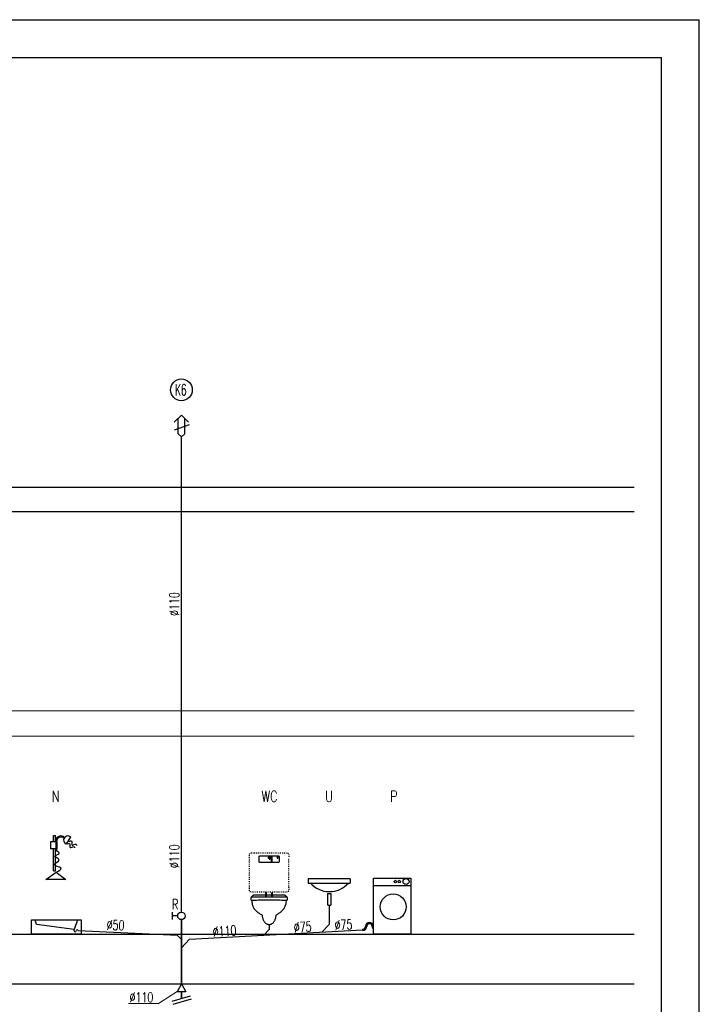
# Model space of a CAD drawing. Extents: x -220312 to -8310, y -91840 to 81907.
# Tile 122 of 128: x -64289 to -53294, y -44486 to -28545. Entities that reach past the tile are written whole.
import ezdxf

# ---------------------------------------------------------------- set-up
doc = ezdxf.new("R2010")
doc.units = 0
doc.header["$MEASUREMENT"] = 0
doc.linetypes.add('ACAD_ISO03W100', pattern=[30, 12, -18])
for name, color, linetype in [('#armatura', 7, 'Continuous'), ('_opis', 3, 'Continuous'), ('_TABELA', 7, 'Continuous')]:
    doc.layers.add(name, color=color, linetype=linetype)
for name, color, linetype, lineweight in [('#kan.san', 34, 'Continuous', 30), ('#ks', 34, 'Continuous', 30), ('IS_Kanalizacja_sanitarna_grawitacyjna', 34, 'ACAD_ISO03W100', 30), ('Istniejące stropy_Nr_Pióra__5', 7, 'Continuous', 13)]:
    doc.layers.add(name, color=color, linetype=linetype, lineweight=lineweight)
doc.styles.add('ROMANS', font='romans.shx', dxfattribs={"width": 0.85, "height": 0.11})

# ---------------------------------------------------------------- blocks, each defined once
blk = doc.blocks.new('A$C382C6C0C')
at = {"layer": '#ks', "color": 7, "lineweight": -3}
for p, q in [((-248.5, 61), (3951.5, 61)), ((3951.5, -2909), (3951.5, 61)), ((0, 0), (3890.5, 0)), ((3890.5, -2848), (3890.5, 0))]:
    blk.add_line(p, q, dxfattribs=at)

msp = doc.modelspace()

# ---------------------------------------------------------------- linework, layer by layer
at = {"layer": '#armatura', "color": 3, "linetype": 'Continuous', "ltscale": 0.5}
for p, q in [((-63745, -41856), (-63745, -41751)), ((-63745, -41751), (-63711, -41751)), ((-63711, -41856), (-63711, -41751)), ((-63684, -41856), (-63789, -41856)), ((-63789, -41856), (-63789, -41966)), ((-63706, -41830), (-63706, -41999)), ((-63693, -41853), (-63693, -41999)), ((-63684, -41966), (-63684, -41856)), ((-63502, -41835), (-63545, -41891)), ((-63502, -41835), (-63460, -41779)), ((-63684, -41966), (-63789, -41966)), ((-63745, -42323), (-63745, -41966)), ((-63711, -42323), (-63711, -41966)), ((-63693, -41999), (-63706, -41999)), ((-63867, -42465), (-63700, -42346)), ((-63745, -42323), (-63711, -42323)), ((-63700, -42346), (-63544, -42465)), ((-63544, -42465), (-63867, -42465))]:
    msp.add_line(p, q, dxfattribs=at)
at = {"layer": '#armatura', "color": 3, "ltscale": 0.008}
for p, q in [((-58943, -42452), (-59623, -42452)), ((-59623, -42452), (-59623, -42522)), ((-59623, -42522), (-58943, -42522)), ((-58943, -42452), (-58943, -42522)), ((-59306, -42879), (-59306, -42692)), ((-59306, -42692), (-59255, -42692)), ((-59255, -42692), (-59255, -42879)), ((-59306, -42879), (-59255, -42879))]:
    msp.add_line(p, q, dxfattribs=at)
at = {"layer": '#armatura', "color": 3}
for p, q in [((-58565, -42560), (-57961, -42560)), ((-63407, -43298), (-63407, -43275)), ((-58739, -43289), (-58739, -43269))]:
    msp.add_line(p, q, dxfattribs=at)
msp.add_lwpolyline([(-57961, -43352), (-58565, -43352), (-58565, -42441), (-57961, -42441)], close=True, dxfattribs=at)
at = {"layer": '#armatura', "color": 3, "linetype": 'Continuous', "ltscale": 0.5}
for points in [[(-63293, -43352), (-64098, -43352), (-64098, -43120), (-63293, -43120)], [(-63407, -43275), (-64017, -43191), (-64037, -43120), (-63353, -43120)]]:
    msp.add_lwpolyline(points, close=True, dxfattribs=at)
at = {"layer": '#armatura', "color": 3}
for centre, radius in [((-58211, -42498), 19.6), ((-58149, -42498), 19.6), ((-58039, -42498), 48.5), ((-58246, -42909), 210)]:
    msp.add_circle(centre, radius, dxfattribs=at)
at = {"layer": '#armatura', "color": 3, "linetype": 'Continuous', "ltscale": 0.5}
for centre, radius, start, end in [((-63623, -41843), 83.9, 43.4179, 170.9158), ((-63508, -41831), 70.9, 47.0668, 238.1893), ((-63623, -41847), 70, 42.0705, 185.1633)]:
    msp.add_arc(centre, radius, start, end, dxfattribs=at)
at = {"layer": '#armatura', "color": 3, "ltscale": 0.008}
msp.add_arc((-59281, -42247), 414, 221.5179, 318.2574, dxfattribs=at)
at = {"layer": '#armatura', "color": 3}
for centre, radius, start, end in [((-58630, -43225), 64.8, 3.4126, 180), ((-58630, -43225), 44.4, 0, 180), ((-63392, -43298), 15.7, 180, 0), ((-63360, -43298), 15.7, 0, 180), ((-58739, -43225), 64.8, 270, 0), ((-58739, -43225), 44.4, 270, 0), ((-58521, -43222), 64.8, 182.1287, 226.6652)]:
    msp.add_arc(centre, radius, start, end, dxfattribs=at)
at = {"layer": '#armatura', "color": 3, "linetype": 'Continuous', "ltscale": 0.5}
for points in [[(-63520, -41889), (-63484, -41880), (-63474, -41949), (-63407, -41934), (-63402, -41955)], [(-63489, -41848), (-63453, -41839), (-63443, -41908), (-63376, -41893), (-63371, -41914)], [(-63700, -42346), (-63621, -42283), (-63730, -42222), (-63652, -42146), (-63722, -42086), (-63652, -42045), (-63699, -41999)]]:
    msp.add_spline(points, degree=3, dxfattribs=at)
at = {"layer": '#kan.san', "color": 34, "ltscale": 0.5}
for p, q in [((-59281, -42879), (-59280, -43191)), ((-60254, -43192), (-60254, -43277)), ((-59280, -43191), (-59401, -43317)), ((-61734, -43371), (-63345, -43298)), ((-61541, -43433), (-58739, -43281)), ((-60254, -43277), (-60342, -43368)), ((-61734, -43371), (-61673, -43434)), ((-61541, -43433), (-61673, -43569))]:
    msp.add_line(p, q, dxfattribs=at)
at = {"layer": '#kan.san', "color": 34}
for p, q in [((-61825, -42995), (-61825, -43115)), ((-61733, -43055), (-61825, -43055)), ((-61673, -44390), (-61673, -44282))]:
    msp.add_line(p, q, dxfattribs=at)
at = {"layer": '#kan.san', "color": 3, "lineweight": -3, "ltscale": 0.01, "const_width": 32}
for points in [[(-60214, -42080), (-60214, -42192)], [(-60302, -42672), (-60302, -42752)], [(-60206, -42672), (-60206, -42752)]]:
    msp.add_lwpolyline(points, dxfattribs=at)
at = {"layer": '#kan.san', "color": 34}
msp.add_circle((-61673, -43055), 60.2, dxfattribs=at)
at = {"layer": '#kan.san', "color": 3, "linetype": 'ACAD_ISO03W100', "lineweight": -3}
for points, knots in [([(-60574, -42112), (-60574, -42106), (-60574, -42094), (-60574, -42077), (-60573, -42064), (-60571, -42054), (-60567, -42045), (-60561, -42039), (-60553, -42036), (-60542, -42034), (-60529, -42033), (-60513, -42032), (-60500, -42032), (-60494, -42032)], [0, 0, 0, 0, 0.01243432, 0.02261803, 0.03080098, 0.03729996, 0.0425926, 0.04742706, 0.0527197, 0.05921868, 0.06740164, 0.07758535, 0.09001967, 0.09001967, 0.09001967, 0.09001967]), ([(-60014, -42032), (-60007, -42032), (-59995, -42032), (-59979, -42033), (-59965, -42034), (-59955, -42036), (-59947, -42039), (-59941, -42045), (-59937, -42054), (-59935, -42064), (-59934, -42077), (-59934, -42094), (-59934, -42106), (-59934, -42112)], [0, 0, 0, 0, 0.01243432, 0.02261803, 0.03080098, 0.03729996, 0.0425926, 0.04742706, 0.0527197, 0.05921868, 0.06740164, 0.07758535, 0.09001967, 0.09001967, 0.09001967, 0.09001967]), ([(-60494, -42672), (-60500, -42672), (-60513, -42672), (-60529, -42672), (-60542, -42671), (-60553, -42669), (-60561, -42666), (-60567, -42660), (-60571, -42651), (-60573, -42641), (-60574, -42628), (-60574, -42611), (-60574, -42599), (-60574, -42592)], [0, 0, 0, 0, 0.01243432, 0.02261803, 0.03080098, 0.03729996, 0.0425926, 0.04742706, 0.0527197, 0.05921868, 0.06740164, 0.07758535, 0.09001967, 0.09001967, 0.09001967, 0.09001967]), ([(-60014, -42672), (-60028, -42672), (-60055, -42672), (-60094, -42672), (-60132, -42672), (-60168, -42672), (-60205, -42672), (-60244, -42672), (-60285, -42672), (-60330, -42672), (-60379, -42672), (-60434, -42672), (-60473, -42672), (-60494, -42672)], [0, 0, 0, 0, 0.0261458, 0.0504884, 0.073704, 0.0964688, 0.1194591, 0.1433509, 0.1688204, 0.196544, 0.2271976, 0.2614576, 0.3, 0.3, 0.3, 0.3]), ([(-59934, -42592), (-59934, -42599), (-59934, -42611), (-59934, -42628), (-59935, -42641), (-59937, -42651), (-59941, -42660), (-59947, -42666), (-59955, -42669), (-59965, -42671), (-59979, -42672), (-59995, -42672), (-60007, -42672), (-60014, -42672)], [0, 0, 0, 0, 0.01243432, 0.02261803, 0.03080098, 0.03729996, 0.0425926, 0.04742706, 0.0527197, 0.05921868, 0.06740164, 0.07758535, 0.09001967, 0.09001967, 0.09001967, 0.09001967])]:
    msp.add_open_spline(points, degree=3, knots=knots, dxfattribs=at)
for points in [[(-60494, -42032), (-60479, -42032), (-60450, -42032), (-60407, -42032), (-60363, -42032), (-60319, -42032), (-60276, -42032), (-60232, -42032), (-60188, -42032), (-60145, -42032), (-60101, -42032), (-60057, -42032), (-60028, -42032), (-60014, -42032)], [(-60574, -42592), (-60574, -42578), (-60574, -42549), (-60574, -42505), (-60574, -42462), (-60574, -42418), (-60574, -42374), (-60574, -42331), (-60574, -42287), (-60574, -42243), (-60574, -42200), (-60574, -42156), (-60574, -42127), (-60574, -42112)], [(-59934, -42592), (-59934, -42578), (-59934, -42549), (-59934, -42505), (-59934, -42462), (-59934, -42418), (-59934, -42374), (-59934, -42331), (-59934, -42287), (-59934, -42243), (-59934, -42200), (-59934, -42156), (-59934, -42127), (-59934, -42112)]]:
    msp.add_open_spline(points, degree=3, dxfattribs=at)
at = {"layer": '#kan.san', "color": 3, "lineweight": -3, "ltscale": 0.01}
for points, knots in [([(-60414, -42112), (-60414, -42110), (-60414, -42105), (-60414, -42098), (-60413, -42093), (-60413, -42089), (-60411, -42086), (-60409, -42083), (-60405, -42082), (-60401, -42081), (-60396, -42081), (-60389, -42080), (-60385, -42080), (-60382, -42080)], [0, 0, 0, 0, 0.00497373, 0.00904721, 0.01232039, 0.01491998, 0.01703704, 0.01897083, 0.02108788, 0.02368747, 0.02696065, 0.03103414, 0.03600787, 0.03600787, 0.03600787, 0.03600787]), ([(-60382, -42080), (-60374, -42080), (-60358, -42080), (-60335, -42080), (-60315, -42080), (-60295, -42080), (-60275, -42080), (-60256, -42080), (-60234, -42080), (-60212, -42080), (-60186, -42080), (-60157, -42080), (-60137, -42080), (-60126, -42080)], [0, 0, 0, 0, 0.015447, 0.0293614, 0.0421938, 0.0543952, 0.0664162, 0.0787077, 0.0917205, 0.1059053, 0.121713, 0.1395943, 0.16, 0.16, 0.16, 0.16]), ([(-60126, -42080), (-60123, -42080), (-60118, -42080), (-60112, -42081), (-60107, -42081), (-60102, -42082), (-60099, -42083), (-60097, -42086), (-60095, -42089), (-60094, -42093), (-60094, -42098), (-60094, -42105), (-60094, -42110), (-60094, -42112)], [0, 0, 0, 0, 0.00497373, 0.00904721, 0.01232039, 0.01491998, 0.01703704, 0.01897083, 0.02108788, 0.02368747, 0.02696065, 0.03103414, 0.03600787, 0.03600787, 0.03600787, 0.03600787]), ([(-60414, -42160), (-60414, -42158), (-60414, -42155), (-60414, -42150), (-60414, -42145), (-60414, -42142), (-60414, -42138), (-60414, -42135), (-60414, -42131), (-60414, -42128), (-60414, -42123), (-60414, -42118), (-60414, -42114), (-60414, -42112)], [0, 0, 0, 0, 0.00374155, 0.00687453, 0.00953418, 0.01185575, 0.01397446, 0.01602554, 0.01814425, 0.02046582, 0.02312547, 0.02625845, 0.03, 0.03, 0.03, 0.03]), ([(-60382, -42192), (-60385, -42192), (-60389, -42192), (-60396, -42192), (-60401, -42192), (-60405, -42191), (-60409, -42190), (-60411, -42187), (-60413, -42184), (-60413, -42180), (-60414, -42175), (-60414, -42168), (-60414, -42163), (-60414, -42160)], [0, 0, 0, 0, 0.00497373, 0.00904721, 0.01232039, 0.01491998, 0.01703704, 0.01897083, 0.02108788, 0.02368747, 0.02696065, 0.03103414, 0.03600787, 0.03600787, 0.03600787, 0.03600787]), ([(-60126, -42192), (-60135, -42192), (-60152, -42192), (-60176, -42192), (-60197, -42192), (-60216, -42192), (-60233, -42192), (-60251, -42192), (-60270, -42192), (-60292, -42192), (-60318, -42192), (-60348, -42192), (-60370, -42192), (-60382, -42192)], [0, 0, 0, 0, 0.0174756, 0.0322014, 0.0448986, 0.0562885, 0.0670924, 0.0780316, 0.0898272, 0.1032006, 0.118873, 0.1375657, 0.16, 0.16, 0.16, 0.16]), ([(-60262, -42088), (-60262, -42089), (-60262, -42091), (-60263, -42093), (-60263, -42095), (-60264, -42097), (-60265, -42099), (-60266, -42102), (-60267, -42104), (-60268, -42106), (-60269, -42108), (-60270, -42110), (-60270, -42112), (-60270, -42112)], [0, 0, 0, 0, 0.0013686, 0.00276912, 0.00421381, 0.00569952, 0.00721335, 0.0087371, 0.01025093, 0.01173665, 0.01318133, 0.01458185, 0.01595045, 0.01595045, 0.01595045, 0.01595045]), ([(-60270, -42112), (-60270, -42113), (-60270, -42113), (-60270, -42113), (-60270, -42114), (-60269, -42115), (-60269, -42116), (-60269, -42117), (-60268, -42118), (-60267, -42119), (-60265, -42120), (-60264, -42120), (-60263, -42120), (-60262, -42120)], [0, 0, 0, 0, 0.000116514, 0.000436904, 0.000919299, 0.001525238, 0.002221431, 0.002982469, 0.003794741, 0.004661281, 0.005605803, 0.006672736, 0.007921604, 0.007921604, 0.007921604, 0.007921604]), ([(-60254, -42112), (-60254, -42112), (-60254, -42110), (-60255, -42108), (-60255, -42106), (-60256, -42104), (-60257, -42102), (-60258, -42099), (-60259, -42097), (-60260, -42095), (-60261, -42093), (-60262, -42091), (-60262, -42089), (-60262, -42088)], [0, 0, 0, 0, 0.0013686, 0.00276912, 0.00421381, 0.00569952, 0.00721335, 0.0087371, 0.01025093, 0.01173665, 0.01318133, 0.01458185, 0.01595045, 0.01595045, 0.01595045, 0.01595045]), ([(-60262, -42120), (-60261, -42120), (-60260, -42120), (-60258, -42120), (-60257, -42119), (-60256, -42118), (-60255, -42117), (-60255, -42116), (-60254, -42115), (-60254, -42114), (-60254, -42113), (-60254, -42113), (-60254, -42113), (-60254, -42112)], [0, 0, 0, 0, 0.001248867, 0.002315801, 0.003260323, 0.004126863, 0.004939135, 0.005700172, 0.006396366, 0.007002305, 0.007484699, 0.007805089, 0.007921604, 0.007921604, 0.007921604, 0.007921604]), ([(-60246, -42104), (-60246, -42105), (-60246, -42107), (-60247, -42109), (-60247, -42111), (-60248, -42113), (-60249, -42115), (-60250, -42118), (-60251, -42120), (-60252, -42122), (-60253, -42124), (-60254, -42126), (-60254, -42128), (-60254, -42128)], [0, 0, 0, 0, 0.0013686, 0.00276912, 0.00421381, 0.00569952, 0.00721335, 0.0087371, 0.01025093, 0.01173665, 0.01318133, 0.01458185, 0.01595045, 0.01595045, 0.01595045, 0.01595045]), ([(-60254, -42128), (-60254, -42129), (-60254, -42129), (-60254, -42129), (-60254, -42130), (-60253, -42131), (-60253, -42132), (-60253, -42133), (-60252, -42134), (-60251, -42135), (-60249, -42136), (-60248, -42136), (-60247, -42136), (-60246, -42136)], [0, 0, 0, 0, 0.000116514, 0.000436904, 0.000919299, 0.001525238, 0.002221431, 0.002982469, 0.003794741, 0.004661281, 0.005605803, 0.006672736, 0.007921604, 0.007921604, 0.007921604, 0.007921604]), ([(-60238, -42128), (-60238, -42128), (-60238, -42126), (-60239, -42124), (-60239, -42122), (-60240, -42120), (-60241, -42118), (-60242, -42115), (-60243, -42113), (-60244, -42111), (-60245, -42109), (-60246, -42107), (-60246, -42105), (-60246, -42104)], [0, 0, 0, 0, 0.0013686, 0.00276912, 0.00421381, 0.00569952, 0.00721335, 0.0087371, 0.01025093, 0.01173665, 0.01318133, 0.01458185, 0.01595045, 0.01595045, 0.01595045, 0.01595045]), ([(-60246, -42136), (-60245, -42136), (-60244, -42136), (-60242, -42136), (-60241, -42135), (-60240, -42134), (-60239, -42133), (-60239, -42132), (-60238, -42131), (-60238, -42130), (-60238, -42129), (-60238, -42129), (-60238, -42129), (-60238, -42128)], [0, 0, 0, 0, 0.001248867, 0.002315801, 0.003260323, 0.004126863, 0.004939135, 0.005700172, 0.006396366, 0.007002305, 0.007484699, 0.007805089, 0.007921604, 0.007921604, 0.007921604, 0.007921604]), ([(-60230, -42088), (-60230, -42089), (-60230, -42091), (-60231, -42093), (-60231, -42095), (-60232, -42097), (-60233, -42099), (-60234, -42102), (-60235, -42104), (-60236, -42106), (-60237, -42108), (-60238, -42110), (-60238, -42112), (-60238, -42112)], [0, 0, 0, 0, 0.0013686, 0.00276912, 0.00421381, 0.00569952, 0.00721335, 0.0087371, 0.01025093, 0.01173665, 0.01318133, 0.01458185, 0.01595045, 0.01595045, 0.01595045, 0.01595045]), ([(-60238, -42112), (-60238, -42113), (-60238, -42113), (-60238, -42113), (-60238, -42114), (-60237, -42115), (-60237, -42116), (-60237, -42117), (-60236, -42118), (-60235, -42119), (-60233, -42120), (-60232, -42120), (-60231, -42120), (-60230, -42120)], [0, 0, 0, 0, 0.000116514, 0.000436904, 0.000919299, 0.001525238, 0.002221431, 0.002982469, 0.003794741, 0.004661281, 0.005605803, 0.006672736, 0.007921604, 0.007921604, 0.007921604, 0.007921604]), ([(-60222, -42112), (-60222, -42112), (-60222, -42110), (-60223, -42108), (-60223, -42106), (-60224, -42104), (-60225, -42102), (-60226, -42099), (-60227, -42097), (-60228, -42095), (-60229, -42093), (-60230, -42091), (-60230, -42089), (-60230, -42088)], [0, 0, 0, 0, 0.0013686, 0.00276912, 0.00421381, 0.00569952, 0.00721335, 0.0087371, 0.01025093, 0.01173665, 0.01318133, 0.01458185, 0.01595045, 0.01595045, 0.01595045, 0.01595045]), ([(-60230, -42120), (-60229, -42120), (-60228, -42120), (-60226, -42120), (-60225, -42119), (-60224, -42118), (-60223, -42117), (-60223, -42116), (-60222, -42115), (-60222, -42114), (-60222, -42113), (-60222, -42113), (-60222, -42113), (-60222, -42112)], [0, 0, 0, 0, 0.001248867, 0.002315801, 0.003260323, 0.004126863, 0.004939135, 0.005700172, 0.006396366, 0.007002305, 0.007484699, 0.007805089, 0.007921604, 0.007921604, 0.007921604, 0.007921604]), ([(-60118, -42088), (-60118, -42089), (-60118, -42091), (-60119, -42093), (-60119, -42095), (-60120, -42097), (-60121, -42099), (-60122, -42102), (-60123, -42104), (-60124, -42106), (-60125, -42108), (-60126, -42110), (-60126, -42112), (-60126, -42112)], [0, 0, 0, 0, 0.0013686, 0.00276912, 0.00421381, 0.00569952, 0.00721335, 0.0087371, 0.01025093, 0.01173665, 0.01318133, 0.01458185, 0.01595045, 0.01595045, 0.01595045, 0.01595045]), ([(-60126, -42112), (-60126, -42113), (-60126, -42113), (-60126, -42113), (-60126, -42114), (-60125, -42115), (-60125, -42116), (-60125, -42117), (-60124, -42118), (-60123, -42119), (-60121, -42120), (-60120, -42120), (-60119, -42120), (-60118, -42120)], [0, 0, 0, 0, 0.000116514, 0.000436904, 0.000919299, 0.001525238, 0.002221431, 0.002982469, 0.003794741, 0.004661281, 0.005605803, 0.006672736, 0.007921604, 0.007921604, 0.007921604, 0.007921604]), ([(-60094, -42160), (-60094, -42163), (-60094, -42168), (-60094, -42175), (-60094, -42180), (-60095, -42184), (-60097, -42187), (-60099, -42190), (-60102, -42191), (-60107, -42192), (-60112, -42192), (-60118, -42192), (-60123, -42192), (-60126, -42192)], [0, 0, 0, 0, 0.00497373, 0.00904721, 0.01232039, 0.01491998, 0.01703704, 0.01897083, 0.02108788, 0.02368747, 0.02696065, 0.03103414, 0.03600787, 0.03600787, 0.03600787, 0.03600787]), ([(-60110, -42112), (-60110, -42112), (-60110, -42110), (-60111, -42108), (-60111, -42106), (-60112, -42104), (-60113, -42102), (-60114, -42099), (-60115, -42097), (-60116, -42095), (-60117, -42093), (-60118, -42091), (-60118, -42089), (-60118, -42088)], [0, 0, 0, 0, 0.0013686, 0.00276912, 0.00421381, 0.00569952, 0.00721335, 0.0087371, 0.01025093, 0.01173665, 0.01318133, 0.01458185, 0.01595045, 0.01595045, 0.01595045, 0.01595045]), ([(-60118, -42120), (-60117, -42120), (-60116, -42120), (-60114, -42120), (-60113, -42119), (-60112, -42118), (-60111, -42117), (-60111, -42116), (-60110, -42115), (-60110, -42114), (-60110, -42113), (-60110, -42113), (-60110, -42113), (-60110, -42112)], [0, 0, 0, 0, 0.001248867, 0.002315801, 0.003260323, 0.004126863, 0.004939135, 0.005700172, 0.006396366, 0.007002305, 0.007484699, 0.007805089, 0.007921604, 0.007921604, 0.007921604, 0.007921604]), ([(-60094, -42112), (-60094, -42114), (-60094, -42118), (-60094, -42123), (-60094, -42128), (-60094, -42131), (-60094, -42135), (-60094, -42138), (-60094, -42142), (-60094, -42145), (-60094, -42150), (-60094, -42155), (-60094, -42158), (-60094, -42160)], [0, 0, 0, 0, 0.00374155, 0.00687453, 0.00953418, 0.01185575, 0.01397446, 0.01602554, 0.01814425, 0.02046582, 0.02312547, 0.02625845, 0.03, 0.03, 0.03, 0.03]), ([(-60534, -42752), (-60533, -42750), (-60532, -42746), (-60529, -42740), (-60526, -42735), (-60522, -42730), (-60519, -42725), (-60515, -42722), (-60511, -42718), (-60507, -42716), (-60503, -42714), (-60498, -42713), (-60495, -42712), (-60494, -42712)], [0, 0, 0, 0, 0.00423186, 0.00830097, 0.01220149, 0.01592844, 0.01947867, 0.02285217, 0.02605368, 0.02909475, 0.03199625, 0.03479091, 0.03752535, 0.03752535, 0.03752535, 0.03752535]), ([(-60494, -42712), (-60472, -42712), (-60432, -42712), (-60379, -42712), (-60336, -42712), (-60302, -42712), (-60271, -42712), (-60242, -42712), (-60211, -42712), (-60176, -42712), (-60132, -42712), (-60077, -42712), (-60037, -42712), (-60014, -42712)], [0, 0, 0, 0, 0.0413599, 0.0740195, 0.0999399, 0.1210819, 0.1394065, 0.1568745, 0.175447, 0.1970849, 0.2237491, 0.2574005, 0.3, 0.3, 0.3, 0.3]), ([(-60014, -42712), (-60012, -42712), (-60009, -42713), (-60005, -42714), (-60001, -42716), (-59997, -42718), (-59993, -42722), (-59989, -42725), (-59985, -42730), (-59982, -42735), (-59979, -42740), (-59976, -42746), (-59975, -42750), (-59974, -42752)], [0, 0, 0, 0, 0.00273444, 0.00552909, 0.00843059, 0.01147167, 0.01467318, 0.01804667, 0.02159691, 0.02532386, 0.02922438, 0.03329349, 0.03752535, 0.03752535, 0.03752535, 0.03752535]), ([(-60534, -42752), (-60535, -42752), (-60538, -42752), (-60541, -42753), (-60544, -42753), (-60546, -42754), (-60547, -42755), (-60549, -42756), (-60549, -42759), (-60550, -42762), (-60550, -42766), (-60550, -42771), (-60550, -42774), (-60550, -42776)], [0, 0, 0, 0, 0.00248688, 0.00452447, 0.00616882, 0.00750526, 0.00868128, 0.00991384, 0.01141668, 0.01334144, 0.01579113, 0.01884568, 0.02257596, 0.02257596, 0.02257596, 0.02257596]), ([(-60550, -42776), (-60550, -42778), (-60550, -42781), (-60550, -42784), (-60550, -42788), (-60549, -42791), (-60548, -42793), (-60547, -42796), (-60546, -42797), (-60544, -42799), (-60541, -42800), (-60538, -42800), (-60535, -42800), (-60534, -42800)], [0, 0, 0, 0, 0.00260332, 0.00495928, 0.00707154, 0.00895171, 0.01062718, 0.01215261, 0.01362068, 0.01515861, 0.01690281, 0.01897256, 0.0214625, 0.0214625, 0.0214625, 0.0214625]), ([(-59974, -42752), (-59992, -42752), (-60028, -42752), (-60082, -42752), (-60135, -42752), (-60188, -42752), (-60240, -42752), (-60291, -42752), (-60342, -42752), (-60391, -42752), (-60440, -42752), (-60487, -42752), (-60518, -42752), (-60534, -42752)], [0, 0, 0, 0, 0.0339594, 0.0676258, 0.1009542, 0.1338993, 0.1664162, 0.1984598, 0.229985, 0.2609467, 0.2912998, 0.3209992, 0.35, 0.35, 0.35, 0.35]), ([(-60534, -42800), (-60516, -42800), (-60482, -42798), (-60430, -42797), (-60378, -42796), (-60327, -42795), (-60276, -42794), (-60226, -42794), (-60175, -42795), (-60125, -42796), (-60074, -42797), (-60024, -42798), (-59991, -42800), (-59974, -42800)], [0, 0, 0, 0, 0.0326306, 0.0650275, 0.0972149, 0.1292172, 0.1610589, 0.1927644, 0.2243581, 0.2558647, 0.2873085, 0.3187141, 0.350106, 0.350106, 0.350106, 0.350106]), ([(-60534, -42800), (-60534, -42812), (-60533, -42835), (-60527, -42867), (-60518, -42895), (-60506, -42921), (-60492, -42943), (-60474, -42964), (-60455, -42982), (-60435, -42998), (-60413, -43013), (-60390, -43027), (-60374, -43036), (-60366, -43040)], [0, 0, 0, 0, 0.022009, 0.0420139, 0.0604947, 0.0779125, 0.0946803, 0.1111371, 0.1275324, 0.1440256, 0.1606965, 0.1775602, 0.1945849, 0.1945849, 0.1945849, 0.1945849]), ([(-60142, -43040), (-60135, -43036), (-60120, -43027), (-60098, -43013), (-60076, -42998), (-60056, -42982), (-60036, -42964), (-60019, -42943), (-60003, -42921), (-59991, -42895), (-59981, -42867), (-59975, -42835), (-59974, -42812), (-59974, -42800)], [0, 0, 0, 0, 0.0160517, 0.0323232, 0.0487165, 0.0651746, 0.0817004, 0.0983761, 0.11538, 0.1329948, 0.1516015, 0.1716595, 0.193675, 0.193675, 0.193675, 0.193675]), ([(-59958, -42776), (-59958, -42774), (-59958, -42771), (-59958, -42766), (-59958, -42762), (-59959, -42759), (-59959, -42756), (-59960, -42755), (-59962, -42754), (-59964, -42753), (-59967, -42753), (-59970, -42752), (-59973, -42752), (-59974, -42752)], [0, 0, 0, 0, 0.00373029, 0.00678483, 0.00923453, 0.01115929, 0.01266213, 0.01389468, 0.0150707, 0.01640714, 0.0180515, 0.02008909, 0.02257596, 0.02257596, 0.02257596, 0.02257596]), ([(-59974, -42800), (-59973, -42800), (-59970, -42800), (-59967, -42800), (-59964, -42799), (-59962, -42797), (-59960, -42796), (-59959, -42793), (-59959, -42791), (-59958, -42788), (-59958, -42784), (-59958, -42781), (-59958, -42778), (-59958, -42776)], [0, 0, 0, 0, 0.00248994, 0.00455969, 0.00630389, 0.00784182, 0.00930989, 0.01083532, 0.01251079, 0.01439096, 0.01650323, 0.01885919, 0.0214625, 0.0214625, 0.0214625, 0.0214625]), ([(-60366, -43040), (-60366, -43049), (-60365, -43065), (-60361, -43088), (-60355, -43109), (-60347, -43128), (-60337, -43145), (-60325, -43159), (-60313, -43171), (-60299, -43181), (-60284, -43187), (-60269, -43192), (-60259, -43192), (-60254, -43192)], [0, 0, 0, 0, 0.0157588, 0.0304114, 0.0440832, 0.05689, 0.068938, 0.0803261, 0.091148, 0.1014962, 0.1114679, 0.1211705, 0.1307285, 0.1307285, 0.1307285, 0.1307285]), ([(-60254, -43192), (-60249, -43192), (-60238, -43192), (-60223, -43187), (-60209, -43181), (-60195, -43171), (-60182, -43159), (-60171, -43145), (-60161, -43128), (-60153, -43109), (-60147, -43088), (-60143, -43065), (-60142, -43049), (-60142, -43040)], [0, 0, 0, 0, 0.009558, 0.0192606, 0.0292323, 0.0395805, 0.0504023, 0.0617905, 0.0738385, 0.0866453, 0.1003171, 0.1149697, 0.1307285, 0.1307285, 0.1307285, 0.1307285])]:
    msp.add_open_spline(points, degree=3, knots=knots, dxfattribs=at)
at = {"layer": '#ks', "lineweight": 35}
for p, q in [((-61673, -43115), (-61673, -44152)), ((-61673, -44282), (-61673, -44390))]:
    msp.add_line(p, q, dxfattribs=at)
for p, q in [((-92186, -36112), (-54348, -36112)), ((-54348, -36512), (-92186, -36512)), ((-92186, -43352), (-54348, -43352)), ((-92426, -44152), (-54348, -44152))]:
    msp.add_line(p, q)
at = {"color": 7, "lineweight": -3}
msp.add_circle((-61673, -34538), 176, dxfattribs=at)
at = {"layer": '_opis', "color": 7, "lineweight": 30}
for p, q in [((-61673, -44152), (-61742, -44282)), ((-61673, -44152), (-61603, -44282)), ((-61603, -44282), (-61742, -44282))]:
    msp.add_line(p, q, dxfattribs=at)
at = {"layer": '_opis', "color": 7, "lineweight": 0}
for p, q in [((-61742, -44280), (-62046, -44472)), ((-62046, -44472), (-62527, -44472))]:
    msp.add_line(p, q, dxfattribs=at)
at = {"layer": '_TABELA', "color": 3}
for p, q in [((-61788, -35060), (-61673, -34945)), ((-61726, -35248), (-61726, -34998)), ((-61557, -35060), (-61673, -34945)), ((-61620, -35248), (-61620, -34998)), ((-61785, -35187), (-61541, -35101)), ((-61673, -35301), (-61726, -35248)), ((-61673, -35301), (-61620, -35248))]:
    msp.add_line(p, q, dxfattribs=at)
at = {"layer": '_TABELA', "color": 7}
for p, q in [((-61821, -44434), (-61524, -44347)), ((-61807, -44481), (-61510, -44395))]:
    msp.add_line(p, q, dxfattribs=at)
at = {"layer": 'IS_Kanalizacja_sanitarna_grawitacyjna', "linetype": 'ByBlock'}
msp.add_line((-61673, -42995), (-61673, -35301), dxfattribs=at)
at = {"layer": 'Istniejące stropy_Nr_Pióra__5', "linetype": 'Continuous'}
for p, q in [((-54348, -39737), (-92186, -39737)), ((-54348, -40142), (-92186, -40142))]:
    msp.add_line(p, q, dxfattribs=at)

# ---------------------------------------------------------------- block references
at = {"layer": '#ks', "color": 1, "lineweight": 35, "xscale": 10, "yscale": 10, "zscale": 10}
msp.add_blockref('A$C382C6C0C', (-92809, -29155), dxfattribs=at)

# ---------------------------------------------------------------- texts
at = {"layer": '#armatura', "color": 3, "style": 'ROMANS', "width": 0.75}
for s, p in [('N', (-63773, -41209)), ('WC', (-60377, -41209)), ('P', (-58296, -41209))]:
    msp.add_text(s, height=180, dxfattribs=at).set_placement(p)
at = {"layer": '#armatura', "color": 3, "style": 'ROMANS', "text_generation_flag": 2, "width": 0.75}
msp.add_text('U', height=180, dxfattribs=at).set_placement((-59222, -41209))
at = {"layer": '#armatura', "color": 3, "style": 'ROMANS', "width": 0.7}
for s, rotation, p in [('%%C50', 357.981, (-62885, -43278)), ('%%C75', 3.3869, (-59851, -43322)), ('%%C75', 3.3869, (-59189, -43286)), ('%%C110', 3.3869, (-61162, -43391))]:
    msp.add_text(s, height=160, rotation=rotation, dxfattribs=at).set_placement(p)
at = {"layer": '_opis', "color": 3, "lineweight": 30, "style": 'ROMANS', "width": 0.6}
msp.add_text('K6', height=180, dxfattribs=at).set_placement((-61779, -34627))
at = {"layer": '_TABELA', "color": 3, "style": 'ROMANS', "width": 0.7}
for p in [(-61708, -38198), (-61708, -42281)]:
    msp.add_text('%%C110  ', height=160, rotation=90, dxfattribs=at).set_placement(p)
at = {"layer": '_TABELA', "color": 7, "style": 'ROMANS', "width": 0.7}
for s, p in [('R', (-61825, -42946)), ('%%C110', (-62512, -44452))]:
    msp.add_text(s, height=160, dxfattribs=at).set_placement(p)

doc.saveas('drawing.dxf')
